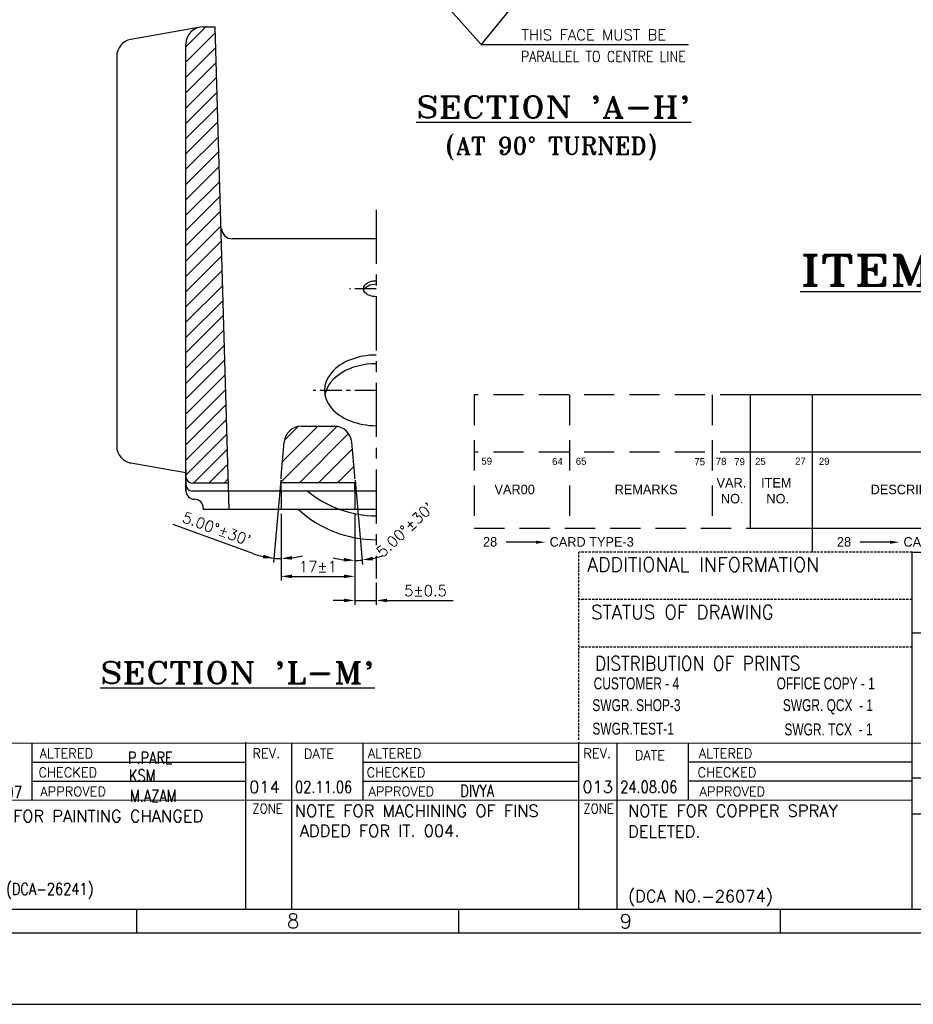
# Model space of a CAD drawing. Extents: x -78 to 847, y 1 to 655.
# Tile 5 of 10: x 431 to 638, y 1 to 229. Entities that reach past the tile are written whole.
import ezdxf
from ezdxf.enums import TextEntityAlignment as Align

# ---------------------------------------------------------------- set-up
doc = ezdxf.new("R2010")
doc.units = 0
doc.header["$MEASUREMENT"] = 0
for name, pattern in [('CENTER', [2, 1.25, -0.25, 0.25, -0.25]), ('DASHED', [0.75, 0.5, -0.25]), ('HIDDEN', [9.525, 6.35, -3.175])]:
    doc.linetypes.add(name, pattern=pattern)
doc.layers.get('0').update_dxf_attribs({"linetype": 'CONTINUOUS'})
doc.layers.get('DEFPOINTS').update_dxf_attribs({"linetype": 'CONTINUOUS'})
for name, color, linetype in [('CEN', 3, 'CENTER'), ('FORMAT', 3, 'CONTINUOUS'), ('HIDD', 2, 'HIDDEN'), ('TAXT', 4, 'CONTINUOUS')]:
    doc.layers.add(name, color=color, linetype=linetype)
doc.styles.add('RAJESH', font='romans.shx')
doc.styles.add('ROMANS', font='romans', dxfattribs={"width": 1.5, "height": 1.5})
doc.styles.add('ROMANT', font='romant.shx')
doc.dimstyles.new('RAJESH', dxfattribs={"dimtxt": 2.5, "dimasz": 2.5, "dimexe": 1, "dimexo": 1, "dimgap": 1, "dimtad": 1, "dimdec": 1, "dimzin": 9, "dimdsep": 46, "dimtxsty": 'RAJESH', "dimcen": 0, "dimclrd": 1, "dimclre": 1, "dimclrt": 4, "dimadec": 0, "dimazin": 0, "dimtp": 0.5, "dimtfac": 1, "dimtdec": 1, "dimtmove": 0, "dimatfit": 3, "dimfxl": 0, "dimtolj": 1, "dimtzin": 9, "dimarcsym": 0})

# ---------------------------------------------------------------- blocks, each defined once
blk = doc.blocks.new('BOM')
at = {"color": 71, "linetype": 'HIDDEN'}
for p, q in [((-204.03, 44.36), (-262.03, 44.36)), ((-262.03, 44.36), (-262.03, 16.36)), ((-242.03, 44.36), (-242.03, 16.36)), ((-212.03, 44.36), (-212.03, 16.36)), ((-204.03, 32.36), (-262.03, 32.36)), ((-262.03, 16.36), (-204.03, 16.36))]:
    blk.add_line(p, q, dxfattribs=at)
at = {"color": 71}
for p, q in [((-0.03, 44.36), (-204.03, 44.36)), ((-204.03, 44.36), (-204.03, 16.36)), ((-191.03, 44.36), (-191.03, 16.36)), ((-142.03, 44.36), (-142.03, 16.36)), ((-137.03, 44.36), (-137.03, 16.36)), ((-92.03, 44.36), (-92.03, 16.36)), ((-80.03, 44.36), (-80.03, 16.36)), ((-46.03, 44.36), (-46.03, 16.36)), ((-41.03, 44.36), (-41.03, 16.36)), ((-36.03, 44.36), (-36.03, 16.36)), ((-10.03, 44.36), (-10.03, 16.36)), ((-5.03, 44.36), (-5.03, 16.36)), ((-0.03, 16.36), (-0.03, 44.36)), ((-46.03, 38.36), (-92.03, 38.36)), ((-10.03, 38.36), (-36.03, 38.36)), ((-0.03, 32.36), (-204.03, 32.36)), ((-92.03, 24.36), (-46.03, 24.36)), ((-36.03, 24.36), (-10.03, 24.36)), ((-204.03, 16.36), (-0.03, 16.36)), ((-191.03, 16.36), (-191.03, 11.36)), ((-92.03, 16.36), (-92.03, 11.36)), ((-249.06, 13.42), (-255.29, 13.42)), ((-174.71, 13.42), (-180.94, 13.42)), ((-78.38, 13.42), (-84.61, 13.42))]:
    blk.add_line(p, q, dxfattribs=at)
for points in [[(-249.06, 13.75), (-249.06, 13.09), (-247.06, 13.42)], [(-174.71, 13.75), (-174.71, 13.09), (-172.71, 13.42)], [(-78.38, 13.75), (-78.38, 13.09), (-76.38, 13.42)]]:
    blk.add_solid(points, dxfattribs=at)
for s, height, p in [('59', 1.5, (-260.51, 29.7)), ('64', 1.5, (-245.67, 29.62)), ('65', 1.5, (-240.69, 29.67)), ('75', 1.5, (-215.77, 29.59)), ('78', 1.5, (-211.28, 29.65)), ('79', 1.5, (-207.39, 29.59)), ('25', 1.5, (-203.02, 29.64)), ('27', 1.5, (-194.61, 29.69)), ('29', 1.5, (-189.62, 29.66)), ('58', 1.5, (-145.97, 29.64)), ('59', 1.5, (-140.62, 29.7)), ('60', 1.5, (-135.76, 29.63)), ('77', 1.5, (-95.9, 29.68)), ('29', 1.5, (-91.04, 29.61)), ('31', 1.5, (-83.02, 29.67)), ('34', 1.5, (-79.21, 29.64)), ('45', 1.5, (-50.29, 29.7)), ('55', 1.5, (-44.71, 29.61)), ('56', 1.5, (-39.71, 29.67)), ('58', 1.5, (-34.86, 29.7)), ('65', 1.5, (-13.95, 29.63)), ('72', 1.5, (-8.84, 29.67)), ('MATL. CODE', 2, (-72.31, 27.46)), ('UNIT WT.', 2, (-29.23, 27.46)), ('VAR.', 2, (-211.12, 24.9)), ('ITEM', 2, (-201.78, 24.9)), ('IT.NO.', 2, (-90.22, 26.34)), ('A', 2, (-43.97, 25.67)), ('57', 1.5, (-39.83, 27.19)), ('VAR00 ', 2, (-257.77, 23.5)), ('REMARKS', 2, (-232.53, 23.5)), ('DESCRIPTION', 2, (-178.75, 23.5)), ('DRAWING NO.', 2, (-123.69, 23.5)), ('NO.', 2, (-210.2, 21.57)), ('NO.', 2, (-200.65, 21.57)), ('32', 1.5, (-90.88, 22.09)), ('33', 1.5, (-83.58, 22.15)), ('46', 1.5, (-78.73, 22.02)), ('54', 1.5, (-50.05, 22.08)), ('-', 2, (-43.97, 23.21)), ('C', 2, (-43.97, 20.76)), ('68', 1.5, (-35.1, 22.1)), ('71', 1.5, (-13.47, 22.02)), ('MATL. SPCN.', 2, (-72.23, 18.94)), ('QTY.', 2, (-25.86, 18.94)), ('VAR.', 2, (-89.8, 17.81)), ('28', 2, (-260.18, 12.51)), ('CARD TYPE-3', 2, (-246.19, 12.49)), ('28', 2, (-185.83, 12.51)), ('CARD TYPE-1', 2, (-171.85, 12.49)), ('28', 2, (-89.5, 12.51)), ('CARD TYPE-2', 2, (-75.52, 12.49))]:
    blk.add_text(s, height=height, dxfattribs=at).set_placement(p)
for s, p in [('ZONE', (-1.48, 20.44)), ('UNIT', (-37.8, 18.97)), ('GS', (-6.62, 21.99)), ('STD', (-138.35, 17.84))]:
    blk.add_text(s, height=2, rotation=90, dxfattribs=at).set_placement(p)
blk = doc.blocks.new('A$C4DC44A80')
at = {"color": 71, "linetype": 'DASHED'}
for p, q in [((581, 55.57), (581, 95)), ((651, 95), (581, 95)), ((651, 85), (581, 85)), ((651, 75), (581, 75))]:
    blk.add_line(p, q, dxfattribs=at)
at = {"color": 71}
for p, q in [((651, 20), (651, 95)), ((651, 20), (651, 95)), ((651, 95), (821, 95)), ((651, 78), (821, 78)), ((20, 54.72), (821, 55)), ((466.14, 42.92), (466.14, 54.92)), ((511, 20), (511, 55.05)), ((520.67, 20), (520.67, 54.92)), ((535.67, 42.92), (535.67, 54.92)), ((581, 20), (581, 55.05)), ((589, 20), (589, 54.92)), ((604, 42.92), (604, 54.92)), ((604, 50.92), (651, 50.94)), ((604, 46.92), (651, 46.94)), ((667, 47.5), (651, 47.5)), ((301, 42.82), (651, 42.94)), ((651, 40), (821, 40)), ((20, 20), (821, 20)), ((488.08, 20), (488.08, 15)), ((555.67, 20), (555.67, 15)), ((623.25, 20), (623.25, 15)), ((14.92, 15), (826, 15)), ((0, 0), (841, 0))]:
    blk.add_line(p, q, dxfattribs=at)
blk.add_blockref('BOM', (821.03, 83.64))
at = {"color": 71, "style": 'ROMANS'}
for s, height, width, p, p2 in [('ADDITIONAL INFORMATION', 3, 0.877556, (582.74, 90.87), (631.51, 90.87)), ('STATUS OF DRAWING', 3, 0.823386, (583.56, 80.87), (621.91, 80.87)), ('DISTRIBUTION OF PRINTS', 3, 0.770464, (584.36, 70.09), (627.5, 70.09)), ('ZONE', 2, 0.828469, (512.4, 40.11), (518.79, 40.11)), ('ZONE', 2, 0.828469, (581.93, 40.11), (588.32, 40.11))]:
    blk.add_text(s, height=height, dxfattribs=dict(at, width=width)).set_placement(p, p2, align=Align.FIT)
for s, height, p in [('ALTERED', 2, (467.71, 51.71)), ('REV.', 2, (512.4, 51.71)), ('DATE', 2, (523.21, 51.63)), ('ALTERED', 2, (536.66, 51.71)), ('REV.', 2, (581.93, 51.71)), ('DATE', 2, (592.74, 51.3)), ('ALTERED', 2, (606.19, 51.71)), ('CHECKED', 2, (467.46, 47.71)), ('CHECKED', 2, (536.4, 47.71)), ('CHECKED', 2, (605.93, 47.71)), ('APPROVED', 2, (467.84, 43.71)), ('APPROVED', 2, (536.78, 43.71)), ('APPROVED', 2, (606.32, 43.71)), ('8', 3, (519.69, 16.01)), ('9', 3, (589.55, 15.94))]:
    blk.add_text(s, height=height, dxfattribs=at).set_placement(p)
blk = doc.blocks.new('*D74')
at = {"color": 1, "lineweight": -2}
for p, q in [((508.99, 122.42), (510.69, 102.98)), ((508.9, 114.69), (508.9, 102.91))]:
    blk.add_line(p, q, dxfattribs=at)
for start, end in [(282.3485, 289.697), (255.303, 262.6515), (270, 275)]:
    blk.add_arc((508.9, 123.41), 19.51, start, end, dxfattribs=at)
at = {"color": 1}
for points in [[(513.14, 103.95), (513.01, 104.77), (510.6, 103.98)], [(506.44, 104.48), (506.38, 103.65), (508.9, 103.91)]]:
    blk.add_solid(points, dxfattribs=at)
at = {"layer": 'DEFPOINTS', "color": 0}
for p in [(508.22, 131.26), (508.9, 123.41), (508.9, 119.91), (508.9, 115.69), (509.47, 103.91)]:
    blk.add_point(p, dxfattribs=at)
at = {"color": 4, "insert": (520.54, 110.99), "char_height": 2.5, "attachment_point": 5, "rotation": 43.1398, "style": 'RAJESH'}
blk.add_mtext("\\A1;5.00°±30'", dxfattribs=at)
blk = doc.blocks.new('*D75')
at = {"color": 1, "lineweight": -2}
for p, q in [((491.82, 122.42), (490.16, 103.42)), ((491.9, 114.69), (491.9, 103.34)), ((485.36, 105.5), (466.93, 112.23))]:
    blk.add_line(p, q, dxfattribs=at)
for start, end in [(249.9322, 265), (249.9648, 257.4824), (277.5176, 285.0352), (265, 270)]:
    blk.add_arc((491.9, 123.41), 19.07, start, end, dxfattribs=at)
at = {"color": 1}
for points in [[(487.84, 105.21), (487.71, 104.39), (490.24, 104.42)], [(494.43, 104.09), (494.37, 104.92), (491.9, 104.34)]]:
    blk.add_solid(points, dxfattribs=at)
at = {"layer": 'DEFPOINTS', "color": 0}
for p in [(492.59, 131.26), (491.9, 123.41), (491.9, 119.91), (491.9, 115.69), (491.35, 104.35)]:
    blk.add_point(p, dxfattribs=at)
at = {"color": 4, "insert": (477, 111.21), "char_height": 2.5, "attachment_point": 5, "rotation": 339.9322, "style": 'RAJESH'}
blk.add_mtext("\\A1;5.00°±30'", dxfattribs=at)
blk = doc.blocks.new('*D76')
at = {"color": 1, "lineweight": -2}
for p, q in [((508.9, 114.69), (508.9, 93.66)), ((513.9, 98.72), (513.9, 93.66)), ((506.4, 94.66), (503.9, 94.66)), ((508.9, 94.66), (513.9, 94.66)), ((516.4, 94.66), (531.62, 94.66))]:
    blk.add_line(p, q, dxfattribs=at)
at = {"color": 1}
for points in [[(506.4, 95.07), (506.4, 94.24), (508.9, 94.66)], [(516.4, 95.07), (516.4, 94.24), (513.9, 94.66)]]:
    blk.add_solid(points, dxfattribs=at)
at = {"layer": 'DEFPOINTS', "color": 0}
for p in [(508.9, 115.69), (513.9, 99.72), (513.9, 94.66)]:
    blk.add_point(p, dxfattribs=at)
at = {"color": 4, "insert": (525.26, 96.91), "char_height": 2.5, "attachment_point": 5, "style": 'RAJESH'}
blk.add_mtext('\\A1;5±0.5', dxfattribs=at)
blk = doc.blocks.new('*D77')
at = {"color": 1, "lineweight": -2}
for p, q in [((491.9, 114.69), (491.9, 99.23)), ((508.9, 114.69), (508.9, 99.23)), ((494.4, 100.23), (506.4, 100.23))]:
    blk.add_line(p, q, dxfattribs=at)
at = {"color": 1}
for points in [[(494.4, 100.64), (494.4, 99.81), (491.9, 100.23)], [(506.4, 100.64), (506.4, 99.81), (508.9, 100.23)]]:
    blk.add_solid(points, dxfattribs=at)
at = {"layer": 'DEFPOINTS', "color": 0}
for p in [(491.9, 115.69), (508.9, 115.69), (508.9, 100.23)]:
    blk.add_point(p, dxfattribs=at)
at = {"color": 4, "insert": (500.4, 102.48), "char_height": 2.5, "attachment_point": 5, "style": 'RAJESH'}
blk.add_mtext('\\A1;17±1', dxfattribs=at)
blk = doc.blocks.new('A$C26104138')
at = {"layer": 'TAXT', "color": 6, "style": 'ROMANT', "width": 1.2}
blk.add_text("%%USECTION 'A-H'", height=5, dxfattribs=at).set_placement((-46.63, 0.88))
at = {"layer": 'TAXT', "color": 6, "style": 'ROMANT'}
blk.add_text('(AT 90%%D TURNED)', height=4, dxfattribs=at).set_placement((-39.82, -7.57))
blk = doc.blocks.new('A$C026266B4')
blk.add_blockref('A$C26104138', (40.26, 8.48))
blk = doc.blocks.new('A$C428B26A6')
at = {"layer": 'TAXT', "color": 6, "style": 'ROMANS', "width": 0.8}
for s, p in [('P.PARE', (47.87, 31.24)), ('KSM', (48.11, 27.15)), ('20.02.07', (10.21, 23.31)), ('M.AZAM', (48.36, 22.43)), ('(DCA-26241)', (19.73, 0.92))]:
    blk.add_text(s, height=2.75, dxfattribs=at).set_placement(p)
at = {"layer": 'TAXT', "color": 6, "style": 'ROMANS'}
for s, p in [('015', (-0.39, 23.31)), ('NOTE FOR PAINTING CHANGED ', (10.14, 17.77))]:
    blk.add_text(s, height=2.75, dxfattribs=at).set_placement(p)

msp = doc.modelspace()

# ---------------------------------------------------------------- hatches: boundary and pattern name
h = msp.add_hatch()
h.set_pattern_fill('ANSI31', color=256, scale=20, style=0)
h.set_pattern_definition([(45, (13.9898, 0), (-1.767767, 1.767767), [])])
h.paths.add_polyline_path([(476.6, 227.19), (473.9, 227.19, 0.414214), (469.9, 223.19), (469.9, 123.27, 0.414214), (471.4, 121.77), (479.63, 121.77)])
h = msp.add_hatch()
h.set_pattern_fill('ANSI31', color=256, scale=25, style=0)
h.set_pattern_definition([(45, (29.5627, 0), (-2.209709, 2.209709), [])])
h.paths.add_polyline_path([(491.9, 123.41), (491.9, 121.91), (508.9, 121.91), (508.9, 123.41), (508.22, 131.26, 0.388879), (504.23, 134.91), (496.58, 134.91, 0.388879), (492.59, 131.26)])

# ---------------------------------------------------------------- linework, layer by layer
at = {"color": 1}
for p, q in [((503.54, 262.11), (538.09, 223.08)), ((569.31, 261.46), (538.09, 223.08)), ((538.09, 223.08), (546.44, 223.08)), ((546.44, 223.08), (586.01, 223.08))]:
    msp.add_line(p, q, dxfattribs=at)
for p, q in [((472.77, 227.03), (457.21, 224.29)), ((473.9, 227.19), (476.6, 227.19)), ((476.6, 227.19), (479.81, 115.69)), ((469.9, 119.91), (469.9, 223.19)), ((453.9, 220.35), (453.9, 130.34)), ((513.9, 178.2), (480.62, 178.2)), ((496.58, 134.91), (504.23, 134.91)), ((491.9, 123.41), (492.59, 131.26)), ((508.9, 123.41), (508.22, 131.26)), ((469.9, 124.16), (457.21, 126.4)), ((469.9, 124.84), (469.9, 119.91)), ((479.63, 121.77), (471.4, 121.77)), ((491.77, 121.91), (509.04, 121.91)), ((513.9, 119.91), (471.4, 119.91)), ((491.9, 119.91), (491.9, 115.69)), ((508.9, 119.91), (508.9, 115.69)), ((471.9, 118.05), (471.9, 118.05)), ((473.9, 116.05), (473.9, 115.69)), ((513.9, 115.69), (473.9, 115.69)), ((434.38, 57.3), (483.72, 57.3)), ((510.86, 57.3), (560.72, 57.3)), ((434.38, 52.9), (483.72, 52.9)), ((510.86, 52.9), (560.72, 52.9))]:
    msp.add_line(p, q)
for centre, radius, start, end in [((473.9, 223.19), 4, 90, 180), ((457.9, 220.35), 4, 100, 180), ((480.62, 180.7), 2.5, 181.6483, 270), ((496.58, 130.91), 4, 90, 175), ((504.23, 130.91), 4, 5, 90), ((457.9, 130.34), 4, 180, 260), ((471.4, 123.27), 1.5, 180, 270), ((471.4, 121.41), 1.5, 180, 270), ((471.9, 120.05), 2, 180, 270), ((513.95, 139.25), 25.04, 230.5692, 269.8848), ((471.9, 116.05), 2, 0, 90), ((513.96, 135.48), 26.8, 227.5881, 269.8731)]:
    msp.add_arc(centre, radius, start, end)
at = {"extrusion": (0, 0, -1)}
for centre, start_param, end_param in [((513.9, 166.69), 4.712389, 7.853982), ((513.9, 165.93), 0.206559, 1.570796)]:
    msp.add_ellipse(centre, major_axis=(-3, 0), ratio=0.61697, start_param=start_param, end_param=end_param, dxfattribs=at)
for centre, end_param in [((513.9, 143.2), 4.712389), ((513.9, 141.2), 3.018851)]:
    msp.add_ellipse(centre, major_axis=(11.96, 0), ratio=0.682607, start_param=1.570796, end_param=end_param)
at = {"layer": 'CEN', "ltscale": 10}
msp.add_line((513.9, 184.94), (513.9, 99.72), dxfattribs=at)
at = {"layer": 'CEN', "ltscale": 4}
for p, q in [((513.9, 166.69), (507.67, 166.69)), ((513.9, 143.2), (499.28, 143.2))]:
    msp.add_line(p, q, dxfattribs=at)
at = {"layer": 'HIDD', "ltscale": 0.3}
for p, q in [((491.9, 119.91), (491.9, 123.41)), ((508.9, 119.91), (508.9, 123.41))]:
    msp.add_line(p, q, dxfattribs=at)

# ---------------------------------------------------------------- block references
for name, p in [('A$C026266B4', (529.49, 196.81)), ('A$C428B26A6', (408.61, 25.7))]:
    msp.add_blockref(name, p)
at = {"layer": 'FORMAT', "xscale": 1.1, "yscale": 1.1, "zscale": 1.1}
msp.add_blockref('A$C4DC44A80', (-78.38, 1.35), dxfattribs=at)

# ---------------------------------------------------------------- texts
at = {"color": 4, "style": 'RAJESH', "width": 0.85}
msp.add_text('PARALLEL TO CENTRE LINE', height=2.5, rotation=360, dxfattribs=at).set_placement((547.32, 219.08))
at = {"color": 4, "insert": (547.44, 225.33), "char_height": 2.5, "attachment_point": 4, "style": 'RAJESH'}
msp.add_mtext('\\A1;THIS FACE MUST BE', dxfattribs=at)
at = {"layer": 'TAXT', "color": 6}
for s, height, style, width, p in [('%%UITEM 004', 7, 'ROMANT', 1.3, (611.87, 167.43)), ("%%USECTION 'L-M'", 5, 'ROMANT', 1.2, (450.07, 75.45)), ('02.11.06', 2.75, 'ROMANS', 0.8, (495.12, 50.19)), ('24.08.06', 2.75, 'ROMANS', 0.8, (570.26, 50.21)), ('DIVYA', 2.75, 'ROMANS', 0.8, (533.28, 49.31))]:
    msp.add_text(s, height=height, dxfattribs=dict(at, style=style, width=width)).set_placement(p)
at = {"layer": 'TAXT', "color": 6, "width": 0.75}
for s, p in [('CUSTOMER - 4', (564.12, 74.11)), ('OFFICE COPY - 1', (606.4, 74.11)), ('SWGR. SHOP-3', (563.82, 69.09)), ('SWGR. QCX  - 1', (607.84, 69.09)), ('SWGR.TEST-1', (563.82, 63.66)), ('SWGR. TCX  - 1', (608.2, 63.48))]:
    msp.add_text(s, height=2.75, dxfattribs=at).set_placement(p)
at = {"layer": 'TAXT', "color": 6, "style": 'ROMANS'}
for s, p in [('014', (484.52, 50.19)), ('013', (561.52, 50.21)), ('NOTE FOR MACHINING OF FINS ', (495.06, 44.65)), ('NOTE FOR COPPER SPRAY ', (572.06, 44.67)), ('ADDED FOR IT. 004.', (496.21, 40.07)), ('DELETED.', (572.06, 39.89)), ('(DCA NO.-26074)    ', (572.06, 24.95))]:
    msp.add_text(s, height=2.75, dxfattribs=at).set_placement(p)

# ---------------------------------------------------------------- dimensions: what is measured, and where the dimension line sits
dim = msp.add_angular_dim_2l(base=(491.3499, 104.3528), line1=((491.9045, 119.9123), (491.9045, 115.6943)), line2=((491.9045, 123.4123), (492.5912, 131.261)), text="<>±30'", dimstyle='RAJESH', override={"dimadec": 2})
dim.commit()
dim.dimension.update_dxf_attribs({"geometry": '*D75', "text_midpoint": (477.0016, 111.2054)})
dim = msp.add_angular_dim_2l(base=(509.4718, 103.9149), line1=((508.9045, 119.9123), (508.9045, 115.6943)), line2=((508.9045, 123.4123), (508.2179, 131.261)), text="<>±30'", dimstyle='RAJESH', override={"dimadec": 2})
dim.commit()
dim.dimension.update_dxf_attribs({"geometry": '*D74', "text_midpoint": (522.2422, 109.1793), "dimtype": 162})
for base, p1, p2, text, picture, middle in [((508.9, 100.23), (491.9, 115.69), (508.9, 115.69), '<>±1', '*D77', (500.4, 102.48)), ((513.9, 94.66), (508.9, 115.69), (513.9, 99.72), '<>±0.5', '*D76', (525.26, 96.91))]:
    dim = msp.add_linear_dim(base=base, p1=p1, p2=p2, text=text, dimstyle='RAJESH')
    dim.commit()
    dim.dimension.update_dxf_attribs({"geometry": picture, "text_midpoint": middle})

doc.saveas('drawing.dxf')
